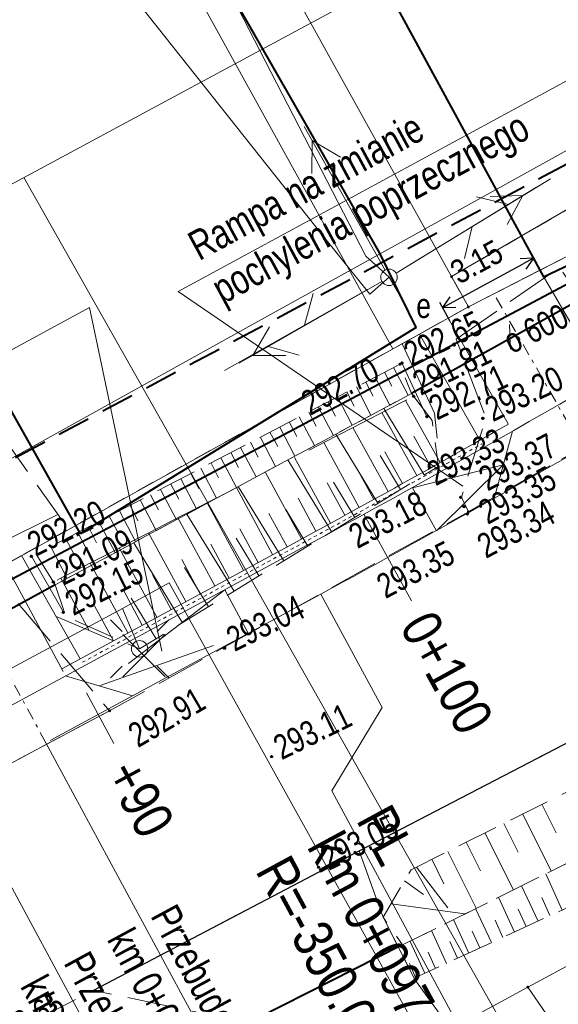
# Model space of a CAD drawing. Header units: metres. Extents: x 7437415 to 7437762, y 5556624 to 5556902.
# Tile 21 of 36: x 7437597 to 7437613, y 5556712 to 5556742. Entities that reach past the tile are written whole.
import ezdxf

# ---------------------------------------------------------------- set-up
doc = ezdxf.new("R2010")
doc.units = ezdxf.units.M
doc.header["$MEASUREMENT"] = 0
for name, pattern in [('0.5_0.5', [1.5, 0.5, -0.5, 0.5]), ('BUBZ01-500', [1.75, 1.25, -0.5]), ('DGN Style 2', [6.14715, 3.68829, -2.45886]), ('DGN Style 3', [8.60601, 6.14715, -2.45886]), ('DGN Style 4', [0.717182, 0.358367, -0.179184, 0.000447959, -0.179184]), ('EGBU01-500', [1, 0.5, -0.5]), ('KTCR02-500', [1.5, 1, -0.5]), ('KTJZ01-500', [2, 1.5, -0.5])]:
    doc.linetypes.add(name, pattern=pattern)
doc.layers.get('0').update_dxf_attribs({"color": 250, "lineweight": 5})
for name, color, linetype, lineweight in [('203-Punkt załamania granicy działki nie stabilizowany', 7, 'Continuous', 5), ('510-Podpora jednosłupowa symb.-STPOW', 7, 'Continuous', 5), ('521-Kierunek linii-STPOW', 7, 'Continuous', 5), ('ARCH_0', 7, 'Continuous', 13), ('BUBZ01', 250, 'Continuous', 5), ('BUBZ01_1', 250, 'Continuous', 5), ('BUIB02_01', 250, 'Continuous', 5), ('BUIB05_01', 250, 'Continuous', 5), ('D_balustrada', 7, '0.5_0.5', 20), ('D_kilometraz', 7, 'Continuous', 13), ('D_krawedz swobodna jezdni', 7, 'DGN Style 2', 20), ('D_kraweznik', 7, 'Continuous', 20), ('D_kraweznik obnizony', 7, 'DGN Style 2', 20), ('D_obrzeze', 7, 'Continuous', 20), ('D_opis trasy', 7, 'Continuous', 13), ('D_opisy', 7, 'Continuous', 13), ('D_osie', 1, 'DGN Style 4', 20), ('D_plantowanie', 102, 'DGN Style 2', 20), ('D_pobocze', 7, 'Continuous', 13), ('D_rampa', 7, 'DGN Style 2', 20), ('D_skarpa', 7, 'DGN Style 3', 20), ('D_skarpa-symbol', 7, 'Continuous', 20), ('D_wymiary', 7, 'Continuous', 13), ('EGBD03', 250, 'Continuous', 5), ('EGBP04_03', 250, 'Continuous', 5), ('EGBU01', 250, 'Continuous', 5), ('KTJZ01', 250, 'Continuous', 5), ('KTKR01', 250, 'Continuous', 5), ('KTOK05_01', 250, 'Continuous', 5), ('latarnia na słupie lub maszcie (punkt)', 7, 'Continuous', 5), ('MPZP', 250, 'Continuous', 5), ('punkt wysokościowy sztuczny', 7, 'Continuous', 5), ('RTPW01', 250, 'Continuous', 5), ('RTPW02', 250, 'Continuous', 5), ('rzedne dla projektanta', 250, 'Continuous', 5), ('SUPE', 250, 'Continuous', 5), ('SUPE04', 250, 'Continuous', 5), ('SUPE_01', 250, 'Continuous', 5), ('SUPG_01', 250, 'Continuous', 5), ('SUPT01', 250, 'Continuous', 5), ('SUPT_01', 250, 'Continuous', 5), ('SUSM01', 250, 'Continuous', 5), ('SUSM04_01_E', 250, 'Continuous', 5), ('SUSM04_01_T', 250, 'Continuous', 5), ('SUUS17_01_E', 250, 'Continuous', 5), ('słup (punkt)', 7, 'Continuous', 5), ('Warstwa 14', 250, 'Continuous', 5)]:
    doc.layers.add(name, color=color, linetype=linetype, lineweight=lineweight)
doc.styles.add('ROMANS', font='arial.ttf', dxfattribs={"width": 0.8})
doc.styles.get("Standard").update_dxf_attribs({"font": 'txt.shx', "width": 0.75})
doc.styles.add('Style-Arial Narrow', font='ARIALN.TTF')
doc.linetypes.add('KTOK05_01-500', pattern='A,3.75,[13,dgnlstyle-rozp_2015.shx,S=0.002778,R=0,X=0,Y=0],3.75', length=7.5)
doc.dimstyles.new('1-500', dxfattribs={"dimscale": 10, "dimtxt": 0.2, "dimasz": 0.07, "dimexe": 0, "dimexo": 0, "dimgap": 0.05, "dimtad": 1, "dimdec": 1, "dimzin": 0, "dimtxsty": 'ROMANS', "dimblk": 'ARCHTICK', "dimcen": 0.1, "dimclrt": 256, "dimadec": 0, "dimazin": 0, "dimtfac": 0.666667, "dimtdec": 1, "dimtofl": 0, "dimtmove": 1, "dimatfit": 2, "dimfxl": 0, "dimtolj": 1, "dimtzin": 0, "dimarcsym": 0})

# ---------------------------------------------------------------- blocks, each defined once
blk = doc.blocks.new('203')
at = {"layer": '203-Punkt załamania granicy działki nie stabilizowany', "linetype": 'Continuous', "lineweight": 13}
h = blk.add_hatch(color=96, dxfattribs=at)
edge = h.paths.add_edge_path()
edge.add_arc((0, 0), 0.45, 0, 360)
blk = doc.blocks.new('PW02')
at = {"layer": 'punkt wysokościowy sztuczny', "linetype": 'Continuous', "lineweight": 13}
h = blk.add_hatch(color=0, dxfattribs=at)
edge = h.paths.add_edge_path()
edge.add_arc((0, 0), 0.45, 0, 360)
blk = doc.blocks.new('510')
at = {"layer": '510-Podpora jednosłupowa symb.-STPOW', "color": 0, "linetype": 'Continuous', "lineweight": 13}
blk.add_circle((0, 0), 2.5, dxfattribs=at)
blk = doc.blocks.new('521')
at = {"layer": '521-Kierunek linii-STPOW', "color": 30, "linetype": 'Continuous', "lineweight": 13}
for p, q in [((42.5, 0), (35.43, 7.07)), ((7.5, 0), (57.5, 0)), ((29.57, 0), (22.5, -7.07))]:
    blk.add_line(p, q, dxfattribs=at)
blk = doc.blocks.new('SM04')
at = {"layer": 'słup (punkt)', "color": 0, "linetype": 'Continuous', "lineweight": 13}
blk.add_circle((0, 0), 2.5, dxfattribs=at)
blk = doc.blocks.new('SM011')
at = {"layer": 'latarnia na słupie lub maszcie (punkt)', "color": 0, "linetype": 'Continuous', "lineweight": 13}
for p, q in [((-5.3, 5.31), (-8.83, 8.84)), ((5.31, 5.31), (8.84, 8.84)), ((-5.3, -5.3), (-8.83, -8.83)), ((5.31, -5.3), (8.84, -8.83))]:
    blk.add_line(p, q, dxfattribs=at)
blk = doc.blocks.new('SUPE04')
at = {"layer": 'SUPE04', "color": 1, "linetype": 'Continuous', "lineweight": 13}
blk.add_line((5.25, 0), (0.25, 0), dxfattribs=at)
at = {"layer": 'SUPE04', "color": 1, "linetype": 'Continuous', "lineweight": 13, "flags": 128}
blk.add_lwpolyline([(3.9, 0.5), (4.766, 0), (3.9, -0.5)], dxfattribs=at)
blk = doc.blocks.new('SUUS17_01')
at = {"color": 250, "linetype": 'Continuous', "lineweight": 13}
blk.add_wipeout([(-0.5, 0.25), (0.5, 0.25), (0.5, -0.25), (-0.5, -0.25)], dxfattribs=at).dxf.layer = 'SUUS17_01_E'
blk = doc.blocks.new('wyci')
at = {"color": 1, "linetype": 'Continuous', "lineweight": 13, "flags": 128}
for points in [[(4544150.203, 5410499.556), (4544147.627, 5410502.133)], [(4544147.627, 5410499.556), (4544150.203, 5410502.133)]]:
    blk.add_lwpolyline(points, dxfattribs=at)
blk = doc.blocks.new('TerminatorOpen')
at = {"color": 0, "linetype": 'ByBlock', "lineweight": -2}
for q in [(-1, 0.5), (-1, 0), (-1, -0.5)]:
    blk.add_line((0, 0), q, dxfattribs=at)
blk = doc.blocks.new('*D58')
at = {"layer": 'D_wymiary', "color": 0, "lineweight": -2}
for p, q in [((7437612.925, 5556734.621), (7437612.622, 5556735.178)), ((7437610.268, 5556733.69), (7437612.392, 5556734.847)), ((7437610.169, 5556733.119), (7437609.865, 5556733.676))]:
    blk.add_line(p, q, dxfattribs=at)
at = {"layer": 'Defpoints', "color": 0}
for p in [(7437612.708, 5556735.019), (7437613.011, 5556734.463), (7437610.255, 5556732.961)]:
    blk.add_point(p, dxfattribs=at)
at = {"layer": 'D_wymiary', "color": 0, "lineweight": -2, "xscale": 0.36, "yscale": 0.36, "zscale": 0.36}
for p, rotation in [((7437612.708, 5556735.019), 28.57741465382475), ((7437609.952, 5556733.518), 208.5774146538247)]:
    blk.add_blockref('TerminatorOpen', p, dxfattribs=dict(at, rotation=rotation))
at = {"layer": 'D_wymiary', "insert": (7437610.982, 5556734.908), "char_height": 0.72, "attachment_point": 5, "rotation": 28.5774, "style": 'Style-Arial Narrow'}
blk.add_mtext('3.15', dxfattribs=at)

msp = doc.modelspace()

# ---------------------------------------------------------------- linework, layer by layer
at = {"layer": 'BUBZ01', "color": 7, "linetype": 'BUBZ01-500', "lineweight": 13, "flags": 128}
msp.add_lwpolyline([(7437598.347, 5556727.113), (7437592.854, 5556734.848), (7437589.089, 5556741.797)], dxfattribs=at)
for points in [[(7437640.99, 5556729.98), (7437629.68, 5556724.58), (7437608.73, 5556714.17), (7437608.14, 5556715.01), (7437608.99, 5556716.45), (7437625.8, 5556724.86), (7437640.18, 5556732), (7437640.99, 5556729.98)], [(7437598.17, 5556725.1), (7437597.6, 5556726.03), (7437608.65, 5556731.8), (7437609, 5556730.91), (7437598.17, 5556725.1)], [(7437598.17, 5556725.1), (7437609, 5556730.91), (7437609.63, 5556730.09), (7437609.82, 5556728.7), (7437600.74, 5556723.16), (7437598.5, 5556724.15), (7437598.17, 5556725.1)], [(7437629.68, 5556724.58), (7437640.99, 5556729.98), (7437641.62, 5556729.19), (7437625.56, 5556720.73), (7437609.12, 5556713.18), (7437608.71, 5556714.16), (7437629.68, 5556724.58)]]:
    msp.add_lwpolyline(points, close=True, dxfattribs=at)
at = {"layer": 'BUBZ01', "color": 7, "linetype": 'Continuous', "lineweight": 13, "flags": 128}
for points in [[(7437608.18, 5556731.56), (7437608.4, 5556731.13)], [(7437608.46, 5556731.7), (7437608.9, 5556730.86)], [(7437607.61, 5556731.26), (7437607.84, 5556730.83)], [(7437607.9, 5556731.41), (7437608.34, 5556730.56)], [(7437607.04, 5556730.96), (7437607.26, 5556730.53)], [(7437607.33, 5556731.11), (7437607.77, 5556730.25)], [(7437606.46, 5556730.66), (7437606.69, 5556730.22)], [(7437606.75, 5556730.81), (7437607.2, 5556729.95)], [(7437605.88, 5556730.35), (7437606.11, 5556729.92)], [(7437606.17, 5556730.51), (7437606.63, 5556729.64)], [(7437609.39, 5556728.44), (7437608.16, 5556730.46)], [(7437605.29, 5556730.05), (7437605.52, 5556729.61)], [(7437605.59, 5556730.2), (7437606.05, 5556729.33)], [(7437605, 5556729.89), (7437605.46, 5556729.01)], [(7437604.41, 5556729.58), (7437604.87, 5556728.7)], [(7437604.7, 5556729.74), (7437604.94, 5556729.3)], [(7437607.98, 5556727.58), (7437606.7, 5556729.68)], [(7437603.81, 5556729.27), (7437604.28, 5556728.38)], [(7437604.11, 5556729.43), (7437604.34, 5556728.98)], [(7437603.21, 5556728.96), (7437603.68, 5556728.06)], [(7437603.51, 5556729.12), (7437603.75, 5556728.67)], [(7437606.57, 5556726.72), (7437605.24, 5556728.9)], [(7437608.67, 5556728), (7437608.05, 5556729.03)], [(7437602.6, 5556728.64), (7437603.08, 5556727.73)], [(7437602.91, 5556728.8), (7437603.14, 5556728.35)], [(7437601.99, 5556728.32), (7437602.47, 5556727.41)], [(7437602.3, 5556728.48), (7437602.54, 5556728.03)], [(7437601.38, 5556728), (7437601.86, 5556727.08)], [(7437601.69, 5556728.16), (7437601.93, 5556727.7)], [(7437605.12, 5556725.83), (7437603.74, 5556728.09)], [(7437607.28, 5556727.15), (7437606.63, 5556728.22)], [(7437600.76, 5556727.68), (7437601.24, 5556726.75)], [(7437601.07, 5556727.84), (7437601.31, 5556727.38)], [(7437600.45, 5556727.52), (7437600.69, 5556727.05)], [(7437605.85, 5556726.28), (7437605.18, 5556727.39)], [(7437599.82, 5556727.19), (7437600.07, 5556726.72)], [(7437600.13, 5556727.35), (7437600.62, 5556726.42)], [(7437603.61, 5556724.91), (7437602.18, 5556727.25)], [(7437599.19, 5556726.86), (7437599.43, 5556726.38)], [(7437599.5, 5556727.02), (7437600, 5556726.08)], [(7437598.5, 5556726.5), (7437598.75, 5556726.02)], [(7437598.86, 5556726.69), (7437599.36, 5556725.74)], [(7437604.37, 5556725.37), (7437603.67, 5556726.52)], [(7437598.04, 5556726.26), (7437598.54, 5556725.3)], [(7437602.04, 5556723.95), (7437600.56, 5556726.38)], [(7437602.83, 5556724.44), (7437602.1, 5556725.63)], [(7437601.24, 5556723.46), (7437600.48, 5556724.7)], [(7437612.96, 5556718.44), (7437613.4, 5556717.57)], [(7437612.38, 5556718.15), (7437613.25, 5556716.42)], [(7437611.81, 5556717.86), (7437612.24, 5556716.99)], [(7437611.23, 5556717.57), (7437612.1, 5556715.84)], [(7437610.66, 5556717.29), (7437611.1, 5556716.42)], [(7437610.11, 5556717.01), (7437610.97, 5556715.29)], [(7437609.62, 5556716.77), (7437609.99, 5556716.03)], [(7437609.15, 5556716.53), (7437610.11, 5556715.3)], [(7437613.58, 5556715.23), (7437613.08, 5556716.33)], [(7437608.79, 5556716.12), (7437609.37, 5556715.7)], [(7437612.85, 5556714.89), (7437612.35, 5556715.97)], [(7437608.38, 5556715.42), (7437610.62, 5556715.11)], [(7437612.13, 5556714.56), (7437611.65, 5556715.62)], [(7437613.21, 5556715.06), (7437612.96, 5556715.61)], [(7437611.43, 5556714.24), (7437610.95, 5556715.28)], [(7437612.49, 5556714.73), (7437612.24, 5556715.26)], [(7437610.74, 5556713.92), (7437610.28, 5556714.94)], [(7437611.78, 5556714.4), (7437611.54, 5556714.92)], [(7437610.07, 5556713.61), (7437609.61, 5556714.61)], [(7437611.08, 5556714.08), (7437610.85, 5556714.59)], [(7437609.41, 5556713.31), (7437608.96, 5556714.28)], [(7437610.4, 5556713.77), (7437610.17, 5556714.27)], [(7437609.73, 5556713.46), (7437609.51, 5556713.95)]]:
    msp.add_lwpolyline(points, dxfattribs=at)
at = {"layer": 'BUBZ01_1', "color": 7, "linetype": 'Continuous', "lineweight": 13}
msp.add_line((7437598.255, 5556727.243), (7437596.357, 5556726.299), dxfattribs=at)
at = {"layer": 'BUIB02_01', "color": 7, "linetype": 'Continuous', "lineweight": 13}
for p, q in [((7437608.71, 5556731.84), (7437609.47, 5556730.206)), ((7437598.423, 5556724.269), (7437597.452, 5556725.974)), ((7437608.14, 5556715.01), (7437609.09, 5556713.14))]:
    msp.add_line(p, q, dxfattribs=at)
at = {"layer": 'BUIB05_01', "color": 7, "linetype": 'Continuous', "lineweight": 40}
msp.add_line((7437598.17, 5556725.1), (7437589.43, 5556720.35), dxfattribs=at)
at = {"layer": 'BUIB05_01', "color": 7, "linetype": 'Continuous', "lineweight": 40, "flags": 128}
msp.add_lwpolyline([(7437608.71, 5556714.16), (7437602.2, 5556710.86)], dxfattribs=at)
at = {"layer": 'D_balustrada', "ltscale": 0.1, "flags": 128}
msp.add_lwpolyline([(7437599, 5556722.752), (7437605.473, 5556726.251, 0.004646), (7437611.139, 5556729.383)], format="xyb", dxfattribs=at)
at = {"layer": 'D_kilometraz', "flags": 128}
for points in [[(7437608.999, 5556724.614), (7437607.555, 5556727.244)], [(7437599.96, 5556720.287), (7437599.127, 5556721.827)]]:
    msp.add_lwpolyline(points, dxfattribs=at)
at = {"layer": 'D_krawedz swobodna jezdni'}
for p, q in [((7437612.907, 5556734.654), (7437614.826, 5556731.35)), ((7437610.119, 5556733.2), (7437612.071, 5556729.767)), ((7437611.51, 5556727.726), (7437612.071, 5556729.767)), ((7437596.662, 5556725.719), (7437598.492, 5556722.336)), ((7437600.524, 5556721.729), (7437598.492, 5556722.336))]:
    msp.add_line(p, q, dxfattribs=at)
at = {"layer": 'D_krawedz swobodna jezdni', "flags": 128}
msp.add_lwpolyline([(7437610.119, 5556733.2), (7437610.73, 5556733.54), (7437612.907, 5556734.654)], dxfattribs=at)
at = {"layer": 'D_kraweznik'}
msp.add_line((7437600.524, 5556721.729), (7437606.245, 5556724.822), dxfattribs=at)
msp.add_arc((7437439.812, 5557032.718), 350, 298.39337, 299.37761, dxfattribs=at)
at = {"layer": 'D_kraweznik obnizony'}
msp.add_line((7437592.616, 5556717.455), (7437600.524, 5556721.729), dxfattribs=at)
msp.add_arc((7437439.812, 5557032.718), 350, 299.37761, 300.39004, dxfattribs=at)
at = {"layer": 'D_obrzeze'}
msp.add_line((7437562.402, 5556702.828), (7437605.532, 5556726.141), dxfattribs=at)
at = {"layer": 'D_opis trasy'}
msp.add_line((7437606.579, 5556718.847), (7437608.109, 5556721.374), dxfattribs=at)
at = {"layer": 'D_opis trasy', "flags": 128}
for points in [[(7437606.245, 5556724.822), (7437608.109, 5556721.374)], [(7437606.579, 5556718.847), (7437610.827, 5556710.989)]]:
    msp.add_lwpolyline(points, dxfattribs=at)
at = {"layer": 'D_opisy'}
for p, q in [((7437597.89, 5556720.305), (7437611.919, 5556694.351)), ((7437595.251, 5556718.879), (7437609.306, 5556692.878))]:
    msp.add_line(p, q, dxfattribs=at)
at = {"layer": 'D_opisy', "flags": 128}
msp.add_lwpolyline([(7437601.415, 5556723.093), (7437599.222, 5556733.521), (7437584.877, 5556725.743), (7437591.905, 5556717.952)], dxfattribs=at)
at = {"layer": 'D_osie'}
for p, q in [((7437614.198, 5556729.255), (7437611.513, 5556733.927)), ((7437597.89, 5556720.305), (7437595.353, 5556724.998))]:
    msp.add_line(p, q, dxfattribs=at)
at = {"layer": 'D_plantowanie'}
msp.add_line((7437598.206, 5556724.145), (7437599.943, 5556723.404), dxfattribs=at)
at = {"layer": 'D_plantowanie', "flags": 128}
msp.add_lwpolyline([(7437609.245, 5556732.714), (7437608.716, 5556732.42), (7437609.697, 5556730.312), (7437609.871, 5556728.813)], dxfattribs=at)
at = {"layer": 'D_pobocze', "flags": 128}
for points in [[(7437612.907, 5556734.654), (7437613.799, 5556735.11), (7437615.564, 5556732.07)], [(7437610.119, 5556733.2), (7437609.245, 5556732.714), (7437611.077, 5556729.491)], [(7437596.444, 5556725.598), (7437597.154, 5556725.993), (7437598.938, 5556722.861)]]:
    msp.add_lwpolyline(points, dxfattribs=at)
msp.add_lwpolyline([(7437598.373, 5556722.556), (7437605.413, 5556726.361, 0.005364), (7437611.947, 5556729.984)], format="xyb", dxfattribs=at)
at = {"layer": 'D_rampa'}
for p, q in [((7437611.79, 5556728.747), (7437609.031, 5556728.052)), ((7437609.767, 5556726.745), (7437611.79, 5556728.747)), ((7437609.767, 5556726.745), (7437609.031, 5556728.052)), ((7437603.33, 5556724.951), (7437599.508, 5556722.032)), ((7437604.043, 5556723.631), (7437603.33, 5556724.951)), ((7437599.508, 5556722.032), (7437604.043, 5556723.631))]:
    msp.add_line(p, q, dxfattribs=at)
at = {"layer": 'D_skarpa', "flags": 128}
msp.add_lwpolyline([(7437598.233, 5556725.246), (7437598.375, 5556725.321), (7437598.82, 5556725.55), (7437599.264, 5556725.779), (7437599.709, 5556726.008), (7437600.154, 5556726.237), (7437600.598, 5556726.466), (7437601.043, 5556726.695), (7437601.487, 5556726.924), (7437601.932, 5556727.153), (7437602.376, 5556727.382), (7437602.821, 5556727.611), (7437603.266, 5556727.84), (7437603.71, 5556728.069), (7437604.155, 5556728.298), (7437604.596, 5556728.526), (7437605.036, 5556728.752), (7437605.475, 5556728.978), (7437605.915, 5556729.205), (7437606.354, 5556729.431), (7437606.794, 5556729.658), (7437607.234, 5556729.884), (7437607.673, 5556730.111), (7437608.113, 5556730.337), (7437608.553, 5556730.564), (7437608.865, 5556730.724)], dxfattribs=at)
at = {"layer": 'D_skarpa-symbol', "flags": 128}
for points in [[(7437609.871, 5556728.813), (7437608.816, 5556730.699)], [(7437609.166, 5556728.422), (7437608.103, 5556730.332)], [(7437608.292, 5556727.937), (7437607.219, 5556729.877)], [(7437609.603, 5556728.665), (7437609.074, 5556729.612)], [(7437607.416, 5556727.454), (7437606.338, 5556729.423)], [(7437606.538, 5556726.975), (7437605.452, 5556728.967)], [(7437608.729, 5556728.18), (7437608.195, 5556729.142)], [(7437607.854, 5556727.694), (7437607.316, 5556728.672)], [(7437605.66, 5556726.496), (7437604.566, 5556728.51)], [(7437604.781, 5556726.02), (7437603.681, 5556728.054)], [(7437606.977, 5556727.214), (7437606.436, 5556728.204)], [(7437606.099, 5556726.735), (7437605.555, 5556727.737)], [(7437603.901, 5556725.544), (7437602.792, 5556727.596)], [(7437603.022, 5556725.069), (7437601.903, 5556727.138)], [(7437605.221, 5556726.257), (7437604.672, 5556727.27)], [(7437604.341, 5556725.782), (7437603.789, 5556726.804)], [(7437602.142, 5556724.593), (7437601.014, 5556726.68)], [(7437601.262, 5556724.118), (7437600.124, 5556726.222)], [(7437603.462, 5556725.306), (7437602.904, 5556726.337)], [(7437602.582, 5556724.831), (7437602.02, 5556725.87)], [(7437600.383, 5556723.642), (7437599.235, 5556725.764)], [(7437599.204, 5556723.72), (7437598.346, 5556725.306)], [(7437601.702, 5556724.355), (7437601.136, 5556725.403)], [(7437600.822, 5556723.88), (7437600.251, 5556724.937)], [(7437599.943, 5556723.404), (7437599.367, 5556724.47)]]:
    msp.add_lwpolyline(points, dxfattribs=at)
at = {"layer": 'EGBD03', "color": 96, "linetype": 'Continuous', "lineweight": 13, "flags": 128}
for points in [[(7437610.22, 5556734.46), (7437630.48, 5556746.22)], [(7437631.6, 5556744.22), (7437610.73, 5556733.54)], [(7437610.22, 5556734.46), (7437610.73, 5556733.54)], [(7437612.54, 5556712.89), (7437639.43, 5556727.37)], [(7437598.57, 5556705.31), (7437612.54, 5556712.89)], [(7437614.32, 5556710.3), (7437612.54, 5556712.89)]]:
    msp.add_lwpolyline(points, dxfattribs=at)
at = {"layer": 'EGBU01', "color": 96, "linetype": 'EGBU01-500', "lineweight": 13, "flags": 128}
for points in [[(7437610.22, 5556734.46), (7437630.48, 5556746.22)], [(7437630.48, 5556746.22), (7437610.22, 5556734.46)], [(7437610.73, 5556733.54), (7437610.22, 5556734.46)], [(7437610.22, 5556734.46), (7437610.73, 5556733.54)]]:
    msp.add_lwpolyline(points, dxfattribs=at)
at = {"layer": 'KTJZ01', "color": 7, "linetype": 'KTJZ01-500', "lineweight": 13, "flags": 128}
for points in [[(7437610.36, 5556732.56), (7437613.5, 5556734.74), (7437614.84, 5556732.74), (7437615.69, 5556732.04), (7437616.36, 5556731.68), (7437617.04, 5556731.4), (7437617.31, 5556731.03), (7437610.73, 5556727.32), (7437610.52, 5556727.76), (7437611.26, 5556730.17), (7437610.36, 5556732.56)], [(7437592.07, 5556717.16), (7437591.66, 5556722.9), (7437596.46, 5556725.23), (7437599.83, 5556721.28), (7437592.07, 5556717.16)]]:
    msp.add_lwpolyline(points, close=True, dxfattribs=at)
msp.add_lwpolyline([(7437607.41, 5556717.03), (7437608.14, 5556715.01)], dxfattribs=at)
at = {"layer": 'KTKR01', "color": 7, "linetype": 'Continuous', "lineweight": 30, "flags": 128}
msp.add_lwpolyline([(7437599.33, 5556712.79), (7437607.41, 5556717.03), (7437624.22, 5556725.75)], dxfattribs=at)
at = {"layer": 'KTOK05_01', "color": 7, "linetype": 'KTOK05_01-500', "lineweight": 40, "flags": 128}
for points in [[(7437591.05, 5556740.64), (7437598.93, 5556726.65)], [(7437609.14, 5556732.92), (7437598.93, 5556726.65)]]:
    msp.add_lwpolyline(points, dxfattribs=at)
at = {"layer": 'rzedne dla projektanta', "color": 7, "linetype": 'Continuous', "lineweight": 40}
for centre in [(7437608.71, 5556731.84), (7437609.07, 5556730.83), (7437609.47, 5556730.21), (7437611.17, 5556730.16), (7437611.06, 5556728.84), (7437610.5, 5556727.76), (7437610.6, 5556727.48), (7437610.7, 5556727.25), (7437597.45, 5556725.97), (7437598.12, 5556725.19), (7437598.42, 5556724.27), (7437603.32, 5556723.18), (7437604.75, 5556719.89), (7437606.18, 5556716.53)]:
    msp.add_circle(centre, 0.0225, dxfattribs=at)
at = {"layer": 'SUPE_01', "color": 1, "linetype": 'Continuous', "lineweight": 13}
msp.add_line((7437600.216, 5556724.388), (7437600.74, 5556723.16), dxfattribs=at)
at = {"layer": 'SUPE_01', "color": 1, "linetype": 'Continuous', "lineweight": 13, "flags": 128}
for points in [[(7437601.635, 5556725.162), (7437600.216, 5556724.388), (7437574.398, 5556710.521), (7437552.37, 5556698.835), (7437529.759, 5556688.702), (7437521.807, 5556691.71), (7437513.451, 5556689.173), (7437513.22, 5556690)], [(7437622.632, 5556685.942), (7437615.073, 5556700.991), (7437601.635, 5556725.162)]]:
    msp.add_lwpolyline(points, dxfattribs=at)
at = {"layer": 'Warstwa 14', "color": 7, "linetype": 'Continuous', "lineweight": 13}
msp.add_line((7437612.008, 5556732.254), (7437611.984, 5556733.005), dxfattribs=at)

# ---------------------------------------------------------------- block references
at = {"layer": 'ARCH_0', "lineweight": 30, "xscale": 0.5, "yscale": 0.5, "zscale": 0.5}
msp.add_blockref('wyci', (5165526.42, 2851472.529), dxfattribs=at)
at = {"layer": 'EGBP04_03', "color": 96, "linetype": 'Continuous', "lineweight": 13, "xscale": 0.1, "yscale": 0.1, "zscale": 0.1}
for p in [(7437610.22, 5556734.46), (7437610.73, 5556733.54), (7437612.54, 5556712.89)]:
    msp.add_blockref('203', p, dxfattribs=at)
at = {"layer": 'RTPW02', "color": 7, "linetype": 'Continuous', "lineweight": 13, "xscale": 0.1, "yscale": 0.1, "zscale": 0.1}
for p in [(7437608.65, 5556731.8), (7437609.82, 5556728.7), (7437610.73, 5556727.32), (7437599.83, 5556721.28)]:
    msp.add_blockref('PW02', p, dxfattribs=at)
at = {"layer": 'SUPE04', "color": 1, "linetype": 'Continuous', "lineweight": 13}
for rotation in [119.4100000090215, 31.35499999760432, 209.8210000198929]:
    msp.add_blockref('SUPE04', (7437608.32, 5556734.44), dxfattribs=dict(at, rotation=rotation))
at = {"layer": 'SUSM01', "color": 7, "linetype": 'Continuous', "lineweight": 13, "xscale": 0.1, "yscale": 0.1, "zscale": 0.1}
msp.add_blockref('SM011', (7437600.74, 5556723.16), dxfattribs=at)
at = {"layer": 'SUSM04_01_E', "color": 7, "linetype": 'Continuous', "lineweight": 13, "xscale": 0.1, "yscale": 0.1, "zscale": 0.1}
msp.add_blockref('SM04', (7437600.74, 5556723.16), dxfattribs=at)
at = {"layer": 'SUSM04_01_T', "color": 7, "linetype": 'Continuous', "lineweight": 13, "xscale": 0.1, "yscale": 0.1, "zscale": 0.1}
msp.add_blockref('510', (7437608.32, 5556734.44), dxfattribs=at)

# ---------------------------------------------------------------- texts
at = {"layer": 'D_kilometraz', "char_height": 1.2, "line_spacing_factor": 1.6, "style": 'Style-Arial Narrow'}
for s, insert, attachment_point, rotation in [('0+100', (7437609.678, 5556724.417), 1, 298.7722), ('+90', (7437600.197, 5556719.647), 4, 298.3934)]:
    msp.add_mtext(s, dxfattribs=dict(at, insert=insert, attachment_point=attachment_point, rotation=rotation))
at = {"layer": 'D_opis trasy', "char_height": 1.2, "rotation": 298.3934, "style": 'Style-Arial Narrow'}
for s, insert, attachment_point, line_spacing_factor in [('PL\\Pkm 0+097.69', (7437607.077, 5556717.84), 4, 0.85), ('R=-350.00m', (7437608.379, 5556710.017), 6, 0.35)]:
    msp.add_mtext(s, dxfattribs=dict(at, insert=insert, attachment_point=attachment_point, line_spacing_factor=line_spacing_factor))
at = {"layer": 'D_opisy', "char_height": 0.9, "attachment_point": 1, "rotation": 298.3934}
for s, insert in [('\\pt11;\\fArial|b0|i0|c238238|p39;Przebudowa zjazdu\\Pkm 0+088.19 (km 1+226.86, odc. ref. 050)', (7437601.848, 5556715.482)), ('\\pt11;\\fArial|b0|i0|c238238|p39;Przebudowa zjazdu\\Pkm 0+085.19 (km 1+223.86, odc. ref. 050)', (7437599.209, 5556714.056)), ('\\pt11;\\fArial|b0|i0|c238238|p39;Projektowany wpust\\Pkm 0+080', (7437593.924, 5556713.202))]:
    msp.add_mtext(s, dxfattribs=dict(at, insert=insert))
at = {"layer": 'RTPW01', "color": 7, "linetype": 'Continuous', "lineweight": 13, "char_height": 0.75, "attachment_point": 7, "line_spacing_factor": 0.6}
for s, insert, rotation in [('\\FWORKING_1250;\\H1x;\\W0.8;292.70', (7437605.927, 5556730.219), 27.925), ('\\FWORKING_1250;\\H1x;\\W0.8;293.18', (7437607.365, 5556726.178), 27.499), ('\\FWORKING_1250;\\H1x;\\W0.8;293.35', (7437608.216, 5556724.659), 27.662), ('\\FWORKING_1250;\\H1x;\\W0.8;292.91', (7437600.696, 5556720.134), 30.228)]:
    msp.add_mtext(s, dxfattribs=dict(at, insert=insert, rotation=rotation))
at = {"layer": 'rzedne dla projektanta', "color": 7, "linetype": 'Continuous', "lineweight": 0, "char_height": 0.75, "attachment_point": 7, "line_spacing_factor": 0.6}
for s, insert, rotation in [('\\FWORKING_1250;\\H1x;\\W0.8; 292.65', (7437608.817, 5556731.614), 25.4419), ('\\FWORKING_1250;\\H1x;\\W0.8; 291.81', (7437609.083, 5556730.73), 25.4419), ('\\FWORKING_1250;\\H1x;\\W0.8; 292.71', (7437609.577, 5556729.984), 25.4419), ('\\FWORKING_1250;\\H1x;\\W0.8; 293.20', (7437611.277, 5556729.934), 25.4419), ('\\FWORKING_1250;\\H1x;\\W0.8; 293.33', (7437609.542, 5556727.979), 27.5764), ('\\FWORKING_1250;\\H1x;\\W0.8; 293.37', (7437611.119, 5556727.821), 27.5764), ('\\FWORKING_1250;\\H1x;\\W0.8; 293.35', (7437611.126, 5556726.803), 28.3977), ('\\FWORKING_1250;\\H1x;\\W0.8; 292.20', (7437597.382, 5556725.84), 26.1937), ('\\FWORKING_1250;\\H1x;\\W0.8; 293.34', (7437611.07, 5556725.776), 27.5817), ('\\FWORKING_1250;\\H1x;\\W0.8; 291.09', (7437598.23, 5556724.966), 26.1937), ('\\FWORKING_1250;\\H1x;\\W0.8; 292.15', (7437598.53, 5556724.046), 26.1937), ('\\FWORKING_1250;\\H1x;\\W0.8; 293.04', (7437603.43, 5556722.956), 26.1937), ('\\FWORKING_1250;\\H1x;\\W0.8; 293.11', (7437604.86, 5556719.666), 26.1937), ('\\FWORKING_1250;\\H1x;\\W0.8; 293.05', (7437606.29, 5556716.306), 26.1937), ('\\FWORKING_1250;\\H1x;\\W0.8; 292.65', (7437596.2, 5556710.851), 28.698)]:
    msp.add_mtext(s, dxfattribs=dict(at, insert=insert, rotation=rotation))
at = {"layer": 'Warstwa 14', "color": 7, "linetype": 'Continuous', "lineweight": 13, "insert": (7437612.053, 5556732.095), "char_height": 0.75, "attachment_point": 7, "rotation": 26.3842, "line_spacing_factor": 0.6}
msp.add_mtext('\\FWORKING_1250;\\H1x;\\W0.8;o 600', dxfattribs=at)

# ---------------------------------------------------------------- dimensions: what is measured, and where the dimension line sits
at = {"layer": 'D_wymiary'}
dim = msp.add_linear_dim(base=(7437612.708, 5556735.019), p1=(7437610.255, 5556732.961), p2=(7437613.011, 5556734.463), angle=28.5774, text='3.15', dimstyle='1-500', override={"dimscale": 1, "dimtxt": 0.72, "dimasz": 0.36, "dimexe": 0.18, "dimexo": 0.18, "dimgap": 0.36, "dimdec": 2, "dimzin": 3, "dimtxsty": 'Style-Arial Narrow', "dimblk": 'TerminatorOpen', "dimcen": 0.36, "dimtdec": 2, "dimtofl": 1, "dimtmove": 0, "dimatfit": 1, "dimfrac": 2, "dimtolj": 0, "dimtzin": 3}, dxfattribs=at)
dim.commit()
dim.dimension.update_dxf_attribs({"geometry": '*D58', "text_midpoint": (7437610.982, 5556734.908)})

# ---------------------------------------------------------------- next in the draw order: block references
at = {"layer": 'SUUS17_01_E', "color": 7, "linetype": 'Continuous', "lineweight": 13, "rotation": 31.54090648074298}
msp.add_blockref('SUUS17_01', (7437608.6, 5556733.98), dxfattribs=at)

# ---------------------------------------------------------------- next in the draw order: linework, layer by layer
at = {"layer": 'BUIB02_01', "color": 212, "linetype": 'Continuous', "lineweight": 40, "flags": 128}
msp.add_lwpolyline([(7437471.018, 5556680.168), (7437490.105, 5556682.798), (7437506.941, 5556685.963), (7437514.516, 5556687.29), (7437530.92, 5556693.586), (7437543.72, 5556699.172), (7437579.76, 5556716.205), (7437631.582, 5556743.722), (7437615.039, 5556772.576)], dxfattribs=at)
at = {"layer": 'BUIB05_01', "color": 7, "linetype": 'Continuous', "lineweight": 40}
msp.add_line((7437615.48, 5556734.52), (7437609, 5556730.91), dxfattribs=at)
at = {"layer": 'D_obrzeze'}
msp.add_arc((7437439.812, 5557032.718), 348.5, 298.39337, 301.22152, dxfattribs=at)
at = {"layer": 'D_opisy', "flags": 128}
msp.add_lwpolyline([(7437617.73, 5556732.149), (7437616.253, 5556741.781), (7437601.909, 5556734.004), (7437610.566, 5556728.1)], dxfattribs=at)
at = {"layer": 'EGBD03', "color": 96, "linetype": 'Continuous', "lineweight": 13}
msp.add_line((7437608.437, 5556732.265), (7437592.644, 5556760.842), dxfattribs=at)
at = {"layer": 'EGBD03', "color": 96, "linetype": 'Continuous', "lineweight": 13, "flags": 128}
for points in [[(7437610.22, 5556734.46), (7437594.896, 5556762.022)], [(7437610.73, 5556733.54), (7437592.85, 5556723.6)]]:
    msp.add_lwpolyline(points, dxfattribs=at)
at = {"layer": 'EGBU01', "color": 96, "linetype": 'EGBU01-500', "lineweight": 13, "flags": 128}
for points in [[(7437592.85, 5556723.6), (7437610.73, 5556733.54)], [(7437610.73, 5556733.54), (7437592.85, 5556723.6)]]:
    msp.add_lwpolyline(points, dxfattribs=at)
at = {"layer": 'KTJZ01', "color": 7, "linetype": 'KTJZ01-500', "lineweight": 13, "flags": 128}
msp.add_lwpolyline([(7437487.24, 5556665.88), (7437500.01, 5556668.65), (7437509.93, 5556671.34), (7437514.81, 5556672.66), (7437528.54, 5556677.57), (7437546.18, 5556685.08), (7437562.31, 5556693.39), (7437575.78, 5556700.17), (7437584.6, 5556705.2), (7437599.33, 5556712.79), (7437607.41, 5556717.03), (7437624.22, 5556725.75), (7437636.91, 5556731.79), (7437639.91, 5556733.3), (7437648.13, 5556737.1), (7437664.08, 5556744.94), (7437674.41, 5556750.47), (7437695.47, 5556762.01), (7437726.23, 5556778.98), (7437745.592, 5556790.579), (7437740.524, 5556799.89), (7437726.071, 5556794.065), (7437721.424, 5556793.261), (7437718.653, 5556793.684), (7437716.454, 5556794.853), (7437714.78, 5556796.65), (7437713.44, 5556798.18), (7437704.05, 5556814.76), (7437696.46, 5556806.77), (7437698.53, 5556806.84), (7437700.74, 5556806.26), (7437702.79, 5556804.94), (7437704.06, 5556803.16), (7437709.44, 5556793.77), (7437711.44, 5556790.12), (7437712.13, 5556787.63), (7437712.21, 5556785.35), (7437711.59, 5556783.66), (7437709.87, 5556781.76), (7437701.28, 5556777.09), (7437699.42, 5556776.48), (7437697.78, 5556776.19), (7437695.76, 5556776.41), (7437693.65, 5556777.51), (7437692.09, 5556778.89), (7437690.49, 5556781.22), (7437685.25, 5556778.28), (7437686.1, 5556775.03), (7437686.085, 5556773.72), (7437685.81, 5556772.51), (7437685.3, 5556771.32), (7437684.475, 5556769.98), (7437683.43, 5556768.68), (7437682.12, 5556767.23), (7437680.52, 5556765.9), (7437679.609, 5556765.424), (7437667.4, 5556758.73), (7437656.58, 5556752.94), (7437646.03, 5556747.24), (7437635.04, 5556741.31), (7437625.46, 5556735.97), (7437617.31, 5556731.03), (7437610.73, 5556727.32), (7437599.83, 5556721.28), (7437592.56, 5556717.41), (7437581.48, 5556711.39), (7437572.19, 5556706.38), (7437570.63, 5556705.57), (7437559.43, 5556699.57), (7437555.27, 5556697.37), (7437547.58, 5556693.6), (7437542.1, 5556690.99), (7437536.78, 5556688.64), (7437527.13, 5556684.56), (7437524.75, 5556685.69), (7437522.99, 5556687.15), (7437521.44, 5556689.45), (7437520.46, 5556691.39), (7437515.43, 5556689.51), (7437516.09, 5556686.202), (7437515.98, 5556684.5), (7437514.73, 5556681.38), (7437513.55, 5556680.28), (7437512.1, 5556679.32), (7437507.87, 5556678.13), (7437498.81, 5556675.82), (7437492.9, 5556674.29)], dxfattribs=at)
msp.add_lwpolyline([(7437639.91, 5556733.3), (7437648.13, 5556737.1), (7437647.63, 5556734.07), (7437652.6, 5556723.04), (7437646.61, 5556720.21), (7437619.73, 5556707.68), (7437613.29, 5556704.65), (7437611.72, 5556705.29), (7437608.45, 5556703.74), (7437604.8, 5556710.12), (7437602.44, 5556712.14), (7437599.33, 5556712.79), (7437607.41, 5556717.03), (7437608.14, 5556715.01), (7437609.09, 5556713.14), (7437610.29, 5556711.49), (7437612.71, 5556710.2), (7437615.11, 5556710.61), (7437627.71, 5556716.39), (7437641.39, 5556723.55), (7437643.11, 5556725.99), (7437640.63, 5556731.4), (7437639.91, 5556733.3)], close=True, dxfattribs=at)
at = {"layer": 'KTOK05_01', "color": 7, "linetype": 'KTOK05_01-500', "lineweight": 40, "flags": 128}
for points in [[(7437609.14, 5556732.92), (7437608.04, 5556735.17), (7437593.158, 5556761.111)], [(7437602.283, 5556754.159), (7437613.018, 5556734.451), (7437614.87, 5556735.33), (7437623.56, 5556739.74)]]:
    msp.add_lwpolyline(points, dxfattribs=at)
at = {"layer": 'MPZP', "color": 212, "linetype": 'KTCR02-500', "lineweight": 40, "flags": 128}
msp.add_lwpolyline([(7437738.295, 5556803.984), (7437715.191, 5556791.784), (7437661.349, 5556763.226), (7437574.511, 5556717.006), (7437530.05, 5556696.506), (7437525.798, 5556698.029), (7437514.19, 5556719.761)], dxfattribs=at)
at = {"layer": 'SUPE', "color": 1, "linetype": 'Continuous', "lineweight": 13, "flags": 128}
msp.add_lwpolyline([(7437608.6, 5556733.98), (7437608.32, 5556734.44)], dxfattribs=at)
at = {"layer": 'SUPE_01', "color": 1, "linetype": 'Continuous', "lineweight": 13, "flags": 128}
for points in [[(7437608.32, 5556734.44), (7437607.617, 5556735.084), (7437595.262, 5556759.021), (7437599.147, 5556762.084)], [(7437588.197, 5556758.513), (7437606.332, 5556735.677), (7437607.733, 5556733.927), (7437608.32, 5556734.44)]]:
    msp.add_lwpolyline(points, dxfattribs=at)
at = {"layer": 'SUPG_01', "color": 52, "linetype": 'Continuous', "lineweight": 13}
msp.add_line((7437616.425, 5556703.555), (7437597.224, 5556737.471), dxfattribs=at)
at = {"layer": 'SUPG_01', "color": 52, "linetype": 'Continuous', "lineweight": 13, "flags": 128}
msp.add_lwpolyline([(7437505.33, 5556697.53), (7437509.719, 5556697.926), (7437522.113, 5556702.608), (7437540.72, 5556710.32), (7437572.53, 5556724.178), (7437601.779, 5556739.923), (7437624.775, 5556752.295)], dxfattribs=at)
at = {"layer": 'SUPT_01', "color": 30, "linetype": 'Continuous', "lineweight": 13, "flags": 128}
msp.add_lwpolyline([(7437624.834, 5556744.449), (7437603.973, 5556732.899), (7437579.114, 5556719.1), (7437574.314, 5556716.425), (7437544.39, 5556702.175), (7437531.441, 5556696.093), (7437491.469, 5556686.466), (7437485.362, 5556685.024)], dxfattribs=at)

# ---------------------------------------------------------------- next in the draw order: block references
at = {"layer": 'SUPT01', "color": 30, "linetype": 'Continuous', "lineweight": 13, "xscale": 0.1, "yscale": 0.1, "zscale": 0.1}
for rotation in [31.355, 209.493]:
    msp.add_blockref('521', (7437608.32, 5556734.44), dxfattribs=dict(at, rotation=rotation))
at = {"layer": 'SUSM04_01_E', "color": 7, "linetype": 'Continuous', "lineweight": 13, "xscale": 0.1, "yscale": 0.1, "zscale": 0.1}
msp.add_blockref('510', (7437608.32, 5556734.44), dxfattribs=at)

# ---------------------------------------------------------------- next in the draw order: texts
at = {"layer": 'D_opisy', "insert": (7437602.123, 5556735.718), "char_height": 0.9, "attachment_point": 1, "rotation": 28.4667}
msp.add_mtext('\\fArial|b0|i0|c238238|p39;Rampa na zmianie\\Ppochylenia poprzecznego', dxfattribs=at)
at = {"layer": 'SUUS17_01_E', "color": 7, "linetype": 'Continuous', "lineweight": 13, "insert": (7437609.148, 5556733.194), "char_height": 0.75, "attachment_point": 7, "line_spacing_factor": 0.6}
msp.add_mtext('\\FWORKING;\\H1x;\\W0.8;e', dxfattribs=at)

doc.saveas('drawing.dxf')
